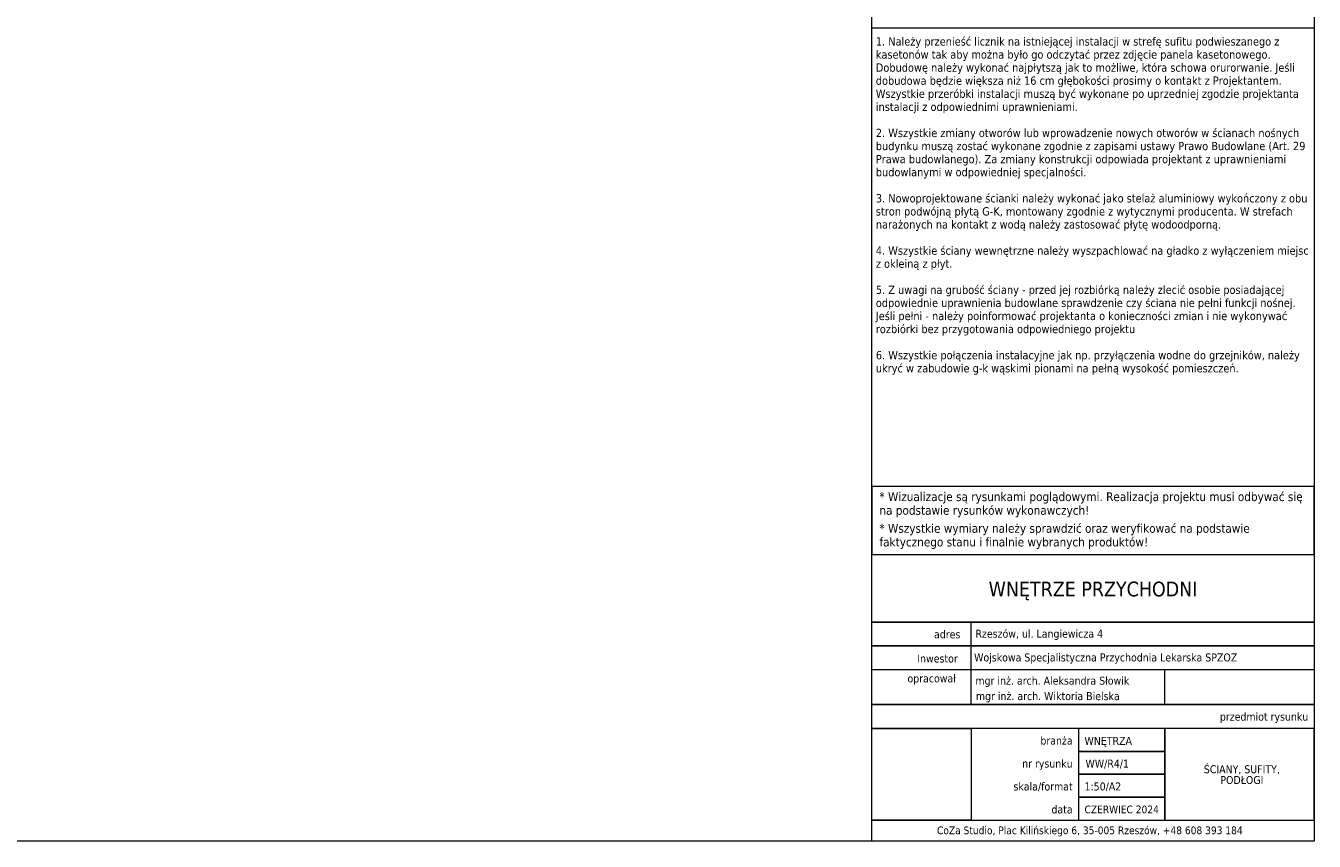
# Model space of a CAD drawing. Extents: x -1922 to 5870, y 70 to 4130.
# Tile 14 of 15: x 3694 to 5870, y 70 to 1447. Entities that reach past the tile are written whole.
import ezdxf

# ---------------------------------------------------------------- set-up
doc = ezdxf.new("R2010")
doc.units = 0
doc.header["$MEASUREMENT"] = 0
doc.header["$XCLIPFRAME"] = 0
doc.layers.add('arkusz', color=7, linetype='Continuous')
doc.layers.add('arkusz_Nr_pióra__5', color=7, linetype='Continuous', lineweight=15)
doc.layers.add('OW_tabela_stałe_Nr_pióra__5', color=7, linetype='Continuous', lineweight=15)
doc.styles.add('GENERATED_STYLE_1', font='tahoma.ttf')
picture_1 = doc.add_image_def('image1.jpg', size_in_pixel=(768, 710))

msp = doc.modelspace()

# ---------------------------------------------------------------- linework, layer by layer
at = {"layer": 'arkusz_Nr_pióra__5', "color": 7, "linetype": 'Continuous', "lineweight": 15, "ltscale": 0.1}
for p, q in [((5290.5, 301), (5290.5, 440.1)), ((5472.1, 260.6), (5472.1, 105.4)), ((5472.1, 221.8), (5472.1, 221.8)), ((5472.1, 221.8), (5617.7, 221.8)), ((5472.1, 183), (5472.1, 183)), ((5472.1, 144.2), (5472.1, 144.2))]:
    msp.add_line(p, q, dxfattribs=at)
for points in [[(70, 4130), (5870, 4130), (5870, 70), (70, 70)], [(5870, 70), (5122.7, 70), (5122.7, 4130), (5870, 4130)], [(5870, 669.1), (5122.7, 669.1), (5122.7, 1443.6), (5870, 1443.6)], [(5122.7, 554.3), (5870, 554.3), (5870, 669.1), (5122.7, 669.1)], [(5870, 440.1), (5122.7, 440.1), (5122.7, 554.3), (5870, 554.3)], [(5870, 399.7), (5122.7, 399.7), (5122.7, 440.1), (5870, 440.1)], [(5870, 399.7), (5870, 359.3), (5122.7, 359.3), (5122.7, 399.7)], [(5870, 301), (5122.7, 301), (5122.7, 399.7), (5870, 399.7)], [(5870, 301), (5870, 260.6), (5122.7, 260.6), (5122.7, 301)], [(5290.5, 105.4), (5122.7, 105.4), (5122.7, 260.6), (5290.5, 260.6)], [(5472.1, 221.8), (5617.7, 221.8), (5617.7, 260.6), (5472.1, 260.6)], [(5617.7, 105.4), (5870, 105.4), (5870, 260.6), (5617.7, 260.6)], [(5472.1, 183), (5617.7, 183), (5617.7, 221.8), (5472.1, 221.8)], [(5472.1, 144.2), (5617.7, 144.2), (5617.7, 183), (5472.1, 183)], [(5472.1, 105.4), (5617.7, 105.4), (5617.7, 144.2), (5472.1, 144.2)], [(5870, 105.4), (5870, 70), (5122.7, 70), (5122.7, 105.4)]]:
    msp.add_lwpolyline(points, close=True, dxfattribs=at)
for points in [[(5870, 598), (5870, 70), (5122.7, 70)], [(5617.7, 301), (5617.7, 359.3)]]:
    msp.add_lwpolyline(points, dxfattribs=at)

# ---------------------------------------------------------------- texts
at = {"layer": 'OW_tabela_stałe_Nr_pióra__5', "color": 7, "linetype": 'Continuous', "lineweight": 15, "style": 'GENERATED_STYLE_1'}
for s, insert, char_height, width, attachment_point, line_spacing_factor in [('\\A1;{\\pql;\\fTahoma|b0|i0|c238|p34;1. Należy przenieść licznik na istniejącej instalacji w strefę sufitu podwieszanego z kasetonów tak aby można było go odczytać przez zdjęcie panela kasetonowego. \\P\\pql;\\fTahoma|b0|i0|c238|p34;Dobudowę należy wykonać najpłytszą jak to możliwe, która schowa orurorwanie. Jeśli dobudowa będzie większa niż 16 cm głębokości prosimy o kontakt z Projektantem.\\P\\pql;\\fTahoma|b0|i0|c238|p34;Wszystkie przeróbki instalacji muszą być wykonane po uprzedniej zgodzie projektanta instalacji z odpowiednimi uprawnieniami. \\P\\pql;\\fTimes New Roman|b0|i0|c238|p22;\\P\\pql;\\fTahoma|b0|i0|c238|p34;2. Wszystkie zmiany otworów lub wprowadzenie nowych otworów w ścianach nośnych budynku muszą zostać wykonane zgodnie z zapisami ustawy Prawo Budowlane (Art. 29 Prawa budowlanego). Za zmiany konstrukcji odpowiada projektant z uprawnieniami budowlanymi w odpowiedniej specjalności.\\P\\pql;\\fTahoma|b0|i0|c238|p34;\\P\\pql;\\fTahoma|b0|i0|c238|p34;3. Nowoprojektowane ścianki należy wykonać jako stelaż aluminiowy wykończony z obu stron podwójną płytą G-K, montowany zgodnie z wytycznymi producenta. W strefach narażonych na kontakt z wodą należy zastosować płytę wodoodporną. \\P\\pql;\\fTimes New Roman|b0|i0|c238|p22;\\P\\pql;\\fTahoma|b0|i0|c238|p34;4. Wszystkie ściany wewnętrzne należy wyszpachlować na gładko z wyłączeniem miejsc z okleiną z płyt.\\P\\pql;\\fTahoma|b0|i0|c238|p34;\\P\\pql;\\fTahoma|b0|i0|c238|p34;5. Z uwagi na grubość ściany - przed jej rozbiórką należy zlecić osobie posiadającej odpowiednie uprawnienia budowlane sprawdzenie czy ściana nie pełni funkcji nośnej. Jeśli pełni - należy poinformować projektanta o konieczności zmian i nie wykonywać rozbiórki bez przygotowania odpowiedniego projektu\\P\\pql;\\fTahoma|b0|i0|c238|p34;\\P\\pql;\\fTahoma|b0|i0|c238|p34;6. Wszystkie połączenia instalacyjne jak np. przyłączenia wodne do grzejników, należy ukryć w zabudowie g-k wąskimi pionami na pełną wysokość pomieszczeń.}', (5129.7, 1427.6), 14, 740.272, 1, 0.94585), ('\\A1;{\\pql;\\fTahoma|b0|i0|c238|p34;* Wizualizacje są rysunkami poglądowymi. Realizacja projektu musi odbywać się na podstawie rysunków wykonawczych!}', (5135.8, 659.4), 15, 728.597, 1, 0.922945), ('\\A1;{\\pql;\\fTahoma|b0|i0|c238|p34;* Wszystkie wymiary należy sprawdzić oraz weryfikować na podstawie faktycznego stanu i finalnie wybranych produktów!}', (5135.8, 605.9), 15, 723.17, 1, 0.922871), ('\\A1;{\\pqc;\\fTahoma|b0|i0|c238|p34;Ś\\fTahoma|b0|i0|c238|p34;CIANY, SUFITY, PODŁOGI}', (5747.8, 198.3), 13.465, 161.508, 2, 0.809058)]:
    msp.add_mtext(s, dxfattribs=dict(at, insert=insert, char_height=char_height, width=width, attachment_point=attachment_point, line_spacing_factor=line_spacing_factor))
for s, insert, char_height, attachment_point in [('\\A1;{\\pqc;\\fTahoma|b0|i0|c238|p34;WNĘTRZE \\fTahoma|b0|i0|c238|p34;PRZYCHODNI}', (5496.4, 508.4), 25, 2), ('\\A1;{\\pql;\\fTahoma|b0|i0|c238|p34;adres}', (5228, 426.2), 13.465, 1), ('\\A1;{\\pql;\\fTahoma|b0|i0|c238|p34;Rzeszów, ul. \\fTahoma|b0|i0|c238|p34;Langiewicza 4}', (5297.9, 427.2), 13.465, 1), ('\\A1;{\\pql;\\fTahoma|b0|i0|c238|p34;Inwestor}', (5199.7, 385.3), 13.465, 1), ('\\A1;{\\pql;\\fTahoma|b0|i0|c238|p34;Wojskowa Specjalistyczna Przychodnia Lekarska SPZOZ}', (5295.7, 387.1), 13.465, 1), ('\\A1;{\\pql;\\fTahoma|b0|i0|c238|p34;opracował}', (5183.2, 351.7), 13.465, 1), ('\\A1;{\\pql;\\fTahoma|b0|i0|c238|p34;mgr inż. arch. Aleksandra \\fTahoma|b0|i0|c238|p34;Słowik}', (5297.9, 347.9), 13.465, 1), ('\\A1;{\\pql;\\fTahoma|b0|i0|c238|p34;mgr inż. arch. \\fTahoma|b0|i0|c238|p34;Wiktoria Bielska}', (5298.7, 321.8), 13.465, 1), ('\\A1;{\\pqr;\\fTahoma|b0|i0|c238|p34;przedmiot rysunku}', (5860, 287.1), 13.465, 3), ('\\A1;{\\pqr;\\fTahoma|b0|i0|c238|p34;branża}', (5462.1, 246.7), 13.465, 3), ('\\A1;{\\pql;\\fTahoma|b0|i0|c238|p34;WNĘTRZA}', (5482.1, 246.2), 13.465, 1), ('\\A1;{\\pqr;\\fTahoma|b0|i0|c238|p34;nr rysunku}', (5462.1, 207.9), 13.465, 3), ('\\A1;{\\pql;\\fTahoma|b0|i0|c238|p34;WW/\\fTahoma|b0|i0|c238|p34;R4\\fTahoma|b0|i0|c238|p34;/1}', (5483.8, 207.9), 13.465, 1), ('\\A1;{\\pqr;\\fTahoma|b0|i0|c238|p34;skala\\fTahoma|b0|i0|c238|p34;/format}', (5462.1, 169.2), 13.465, 3), ('\\A1;{\\pql;\\fTahoma|b0|i0|c238|p34;1:50/A\\fTahoma|b0|i0|c238|p34;2}', (5482.1, 169.2), 13.465, 1), ('\\A1;{\\pqr;\\fTahoma|b0|i0|c238|p34;data}', (5462.1, 130.4), 13.465, 3), ('\\A1;{\\pql;\\fTahoma|b0|i0|c238|p34;CZERWIEC\\fTahoma|b0|i0|c238|p34; 2024}', (5482.1, 130.2), 13, 1), ('\\A1;{\\pqc;\\fTahoma|b0|i0|c238|p34;CoZa Studio, \\fTahoma|b0|i0|c238|p34;Plac Kilińskiego 6\\fTahoma|b0|i0|c238|p34;, 35-\\fTahoma|b0|i0|c238|p34;005\\fTahoma|b0|i0|c238|p34; Rzeszów, +48 608 393 184}', (5491.1, 94.9), 13, 2)]:
    msp.add_mtext(s, dxfattribs=dict(at, insert=insert, char_height=char_height, attachment_point=attachment_point))

# ---------------------------------------------------------------- pictures from other files: only their frames are drawn
at = {"layer": 'arkusz', "linetype": 'Continuous', "lineweight": 0}
image = msp.add_image(picture_1, insert=(5122.7, 105.4), size_in_units=(167.8, 155.2), dxfattribs=at)
image.set_boundary_path([(-0.5, -0.5), (767.5, 709.5)])

doc.saveas('drawing.dxf')
